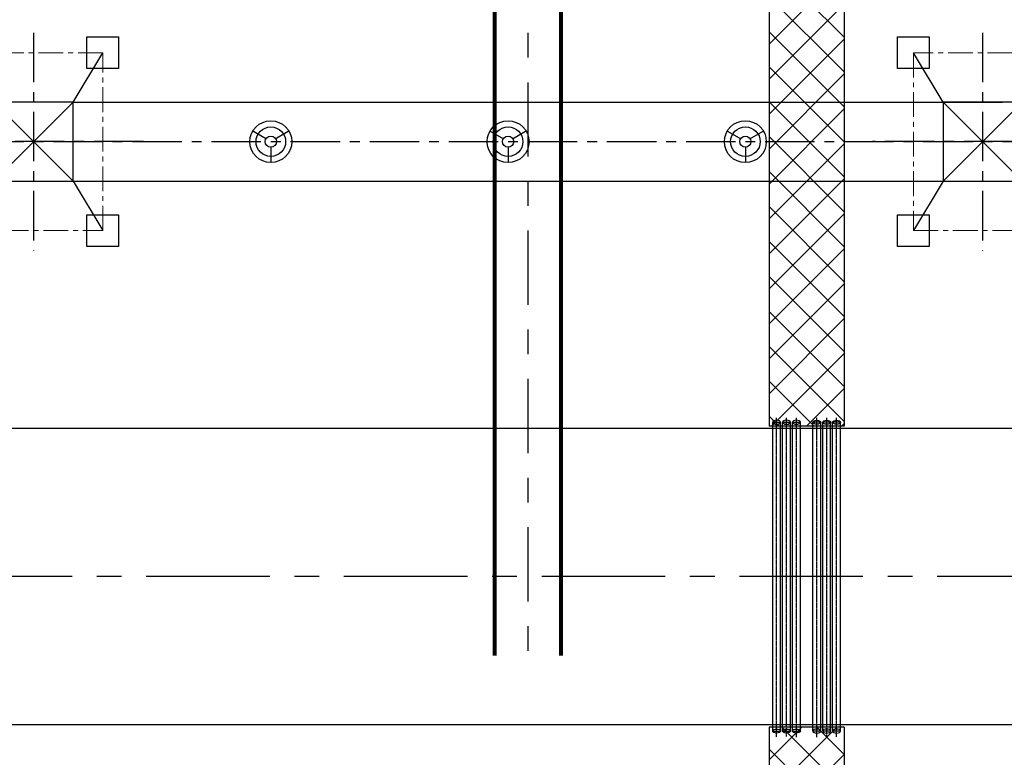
# Model space of a CAD drawing. Header units: inches. Extents: x -341304 to 31571016, y -692717 to 2132253.
# Tile 227 of 256: x 696259 to 721158, y -317052 to -298399. Entities that reach past the tile are written whole.
import ezdxf

# ---------------------------------------------------------------- set-up
doc = ezdxf.new("R2010")
doc.units = ezdxf.units.IN
doc.header["$MEASUREMENT"] = 0
for name, pattern in [('CENTER', [2, 1.25, -0.25, 0.25, -0.25]), ('CENTRE', [1.5, 0.75, -0.25, 0.25, -0.25]), ('DASHDOT', [1, 0.5, -0.25, 0, -0.25])]:
    doc.linetypes.add(name, pattern=pattern)
for name, color, linetype in [('0 @ 1', 7, 'Continuous'), ('CEN', 1, 'CENTER'), ('TCE-ME-ROAD', 244, 'Continuous'), ('TOWER', 7, 'Continuous')]:
    doc.layers.add(name, color=color, linetype=linetype)
doc.layers.add('CENTER', color=2, linetype='CENTER', lineweight=15)

# ---------------------------------------------------------------- blocks, each defined once
blk = doc.blocks.new('BTG Road')
at = {"layer": 'TCE-ME-ROAD', "color": 11, "linetype": 'CENTER', "ltscale": 2500}
blk.add_line((2701394, 219644), (2701394, 641519), dxfattribs=at)
at = {"layer": 'TCE-ME-ROAD'}
for p, q in [((2697644, 230019), (2697644, 416519)), ((2705144, 237269), (2705144, 349190))]:
    blk.add_line(p, q, dxfattribs=at)
blk = doc.blocks.new('400LAPL')
at = {"color": 230, "ltscale": 700}
for p, q in [((-442, 255), (-108, 62)), ((108, 62), (442, 255)), ((0, -125), (0, -510))]:
    blk.add_line(p, q, dxfattribs=at)
for radius, start, end in [(530, 0, 180), (530, 180, 0), (142, 0, 180), (142, 180, 0)]:
    blk.add_arc((0, 0), radius, start, end, dxfattribs=at)
blk = doc.blocks.new('TWRH')
at = {"ltscale": 3000}
for p, q in [((-1000, 1000), (-2250, 1750)), ((1000, 1000), (2250, 1750)), ((1000, 1000), (-1000, 1000)), ((-1000, 1000), (-1000, -1000)), ((1000, -1000), (1000, 1000)), ((-1000, -1000), (-2250, -1750)), ((-1000, -1000), (1000, -1000)), ((1000, -1000), (2250, -1750))]:
    blk.add_line(p, q, dxfattribs=at)
at = {"ltscale": 100}
for p, q in [((-1000, 1000), (1000, -1000)), ((1000, 1000), (-1000, -1000))]:
    blk.add_line(p, q, dxfattribs=at)
for points in [[(-2650, 2150), (-1850, 2150), (-1850, 1350), (-2650, 1350)], [(1850, 2150), (2650, 2150), (2650, 1350), (1850, 1350)], [(-2650, -1350), (-1850, -1350), (-1850, -2150), (-2650, -2150)], [(1850, -1350), (2650, -1350), (2650, -2150), (1850, -2150)]]:
    blk.add_lwpolyline(points, close=True, dxfattribs=at)
at = {"layer": 'CEN', "ltscale": 1000}
for p, q in [((0, -2781), (0, 2781)), ((2753, 0), (-2753, 0))]:
    blk.add_line(p, q, dxfattribs=at)
at = {"layer": 'CENTER', "color": 7, "ltscale": 500}
for p, q in [((2250, 1750), (-2250, 1750)), ((-2250, 1750), (-2250, -1750)), ((2250, -1750), (2250, 1750)), ((-2250, -1750), (2250, -1750))]:
    blk.add_line(p, q, dxfattribs=at)
blk = doc.blocks.new('A$C232611C6')
at = {"layer": 'CEN', "ltscale": 1000}
blk.add_line((7075, 11000, 0), (34075, 11000, 0), dxfattribs=at)
at = {"layer": 'TOWER', "color": 230}
for p, q in [((9575, 12000, 0), (33075, 12000, 0)), ((9575, 10000, 0), (33075, 10000, 0))]:
    blk.add_line(p, q, dxfattribs=at)
for centre in [(14575, 11000, 0), (20575, 11000, 0), (26575, 11000, 0)]:
    blk.add_ellipse(centre, major_axis=(-265, -265), ratio=1, start_param=5.497787, end_param=11.780972, dxfattribs=at)
at = {"color": 230, "rotation": 90}
blk.add_blockref('TWRH', (8575, 11000, 0), dxfattribs=at)
at = {"rotation": 90}
blk.add_blockref('TWRH', (32575, 11000, 0), dxfattribs=at)
at = {"layer": 'TOWER', "color": 230, "xscale": -1, "zscale": 1333.333333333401}
for p in [(14575, 11000, 0), (20575, 11000, 0), (26575, 11000, 0)]:
    blk.add_blockref('400LAPL', p, dxfattribs=at)
blk = doc.blocks.new('GT REV-02')
h = blk.add_hatch()
h.set_pattern_fill('ANSI37', color=256, scale=5000)
h.set_pattern_definition([(45, (-446940.7, 54690.7), (-441.9417, 441.9417), []), (135, (-446940.7, 54690.7), (-441.9417, -441.9417), [])])
h.paths.add_polyline_path([(-724040, 33741), (-724040, 31841), (-714281, 31841), (-714281, 19166), (-717941, 19166), (-717941, 4993), (-716041, 4993), (-716041, 17266), (-712381, 17266), (-712381, 53520), (-714281, 53520), (-714281, 33741)])
h.paths.add_polyline_path([(-725532, 31841), (-725532, 33741), (-742496, 33741), (-742496, 31841)])
at = {"layer": '0 @ 1'}
h = blk.add_hatch(dxfattribs=at)
h.set_pattern_fill('ANSI37', color=256, scale=5000)
h.set_pattern_definition([(45, (-637440.7, 54690.7), (-441.9417, 441.9417), []), (135, (-637440.7, 54690.7), (-441.9417, -441.9417), [])])
h.paths.add_polyline_path([(-716753, -21212), (-716753, -20927), (-716041, -20927), (-716041, -2615), (-717941, -2615), (-717941, -20927), (-717228, -20927), (-717228, -20599)])
at = {"color": 230, "linetype": 'CENTRE', "ltscale": 2500}
blk.add_line((-724041, 24941), (-724041, -810), dxfattribs=at)
at = {"ltscale": 100}
for p, q in [((-717941, 19166), (-717941, 4993)), ((-716041, 17266), (-716041, 4993)), ((-716041, 4993), (-717941, 4993)), ((-716041, -2615), (-717941, -2615)), ((-717941, -2615), (-717941, -20927)), ((-716041, -2615), (-716041, -20927))]:
    blk.add_line(p, q, dxfattribs=at)
at = {"color": 7, "linetype": 'Continuous', "ltscale": 5}
for p, q in [((-717849, -2714), (-717849, 5095)), ((-717649, -2714), (-717649, 5095)), ((-717599, -2714), (-717599, 5095)), ((-717399, -2714), (-717399, 5095)), ((-717349, -2714), (-717349, 5095)), ((-717149, -2714), (-717149, 5095)), ((-716833, -2714), (-716833, 5095)), ((-716633, -2714), (-716633, 5095)), ((-716583, -2714), (-716583, 5095)), ((-716383, -2714), (-716383, 5095)), ((-716333, -2714), (-716333, 5095)), ((-716133, -2714), (-716133, 5095))]:
    blk.add_line(p, q, dxfattribs=at)
at = {"linetype": 'Continuous', "ltscale": 5}
for p, q in [((-717849, 5095), (-717649, 5095)), ((-717599, 5095), (-717399, 5095)), ((-717349, 5095), (-717149, 5095)), ((-716633, 5095), (-716833, 5095)), ((-716383, 5095), (-716583, 5095)), ((-716133, 5095), (-716333, 5095)), ((-717849, -2714), (-717649, -2714)), ((-717599, -2714), (-717399, -2714)), ((-717349, -2714), (-717149, -2714)), ((-716633, -2714), (-716833, -2714)), ((-716383, -2714), (-716583, -2714)), ((-716133, -2714), (-716333, -2714))]:
    blk.add_line(p, q, dxfattribs=at)
at = {"color": 252, "linetype": 'CENTER', "ltscale": 5}
for p, q in [((-717749, -2859), (-717749, 5207)), ((-717499, -2856), (-717499, 5207)), ((-717249, -2868), (-717249, 5207)), ((-716733, -2868), (-716733, 5207)), ((-716483, -2856), (-716483, 5207)), ((-716233, -2859), (-716233, 5207))]:
    blk.add_line(p, q, dxfattribs=at)
at = {"color": 230, "linetype": 'DASHDOT', "ltscale": 2500, "const_width": 100}
for points in [[(-724878, 24941), (-724878, -810)], [(-723202, 24941), (-723202, -810)]]:
    blk.add_lwpolyline(points, dxfattribs=at)
at = {"ltscale": 100, "extrusion": (0, 0, -1)}
for centre, major_axis in [((-717749, 5095), (100, 0)), ((-717499, 5095), (100, 0)), ((-717249, 5095), (100, 0)), ((-716733, -2714), (-100, 0)), ((-716483, -2714), (-100, 0)), ((-716233, -2714), (-100, 0))]:
    blk.add_ellipse(centre, major_axis=major_axis, ratio=0.5, dxfattribs=at)
at = {"ltscale": 100}
for centre, major_axis in [((-716733, 5095), (-100, 0)), ((-716483, 5095), (-100, 0)), ((-716233, 5095), (-100, 0)), ((-717749, -2714), (100, 0)), ((-717499, -2714), (100, 0)), ((-717249, -2714), (100, 0))]:
    blk.add_ellipse(centre, major_axis=major_axis, ratio=0.5, dxfattribs=at)
at = {"color": 230}
blk.add_blockref('A$C232611C6', (-745115, 1191, 96251), dxfattribs=at)

msp = doc.modelspace()

# ---------------------------------------------------------------- block references
at = {"color": 230}
msp.add_blockref('GT REV-02', (1433150.1, -313674.2, 96251.3), dxfattribs=at)
at = {"layer": 'TCE-ME-ROAD', "rotation": 90}
msp.add_blockref('BTG Road', (1037228.5, -3013877.5), dxfattribs=at)

doc.saveas('drawing.dxf')
